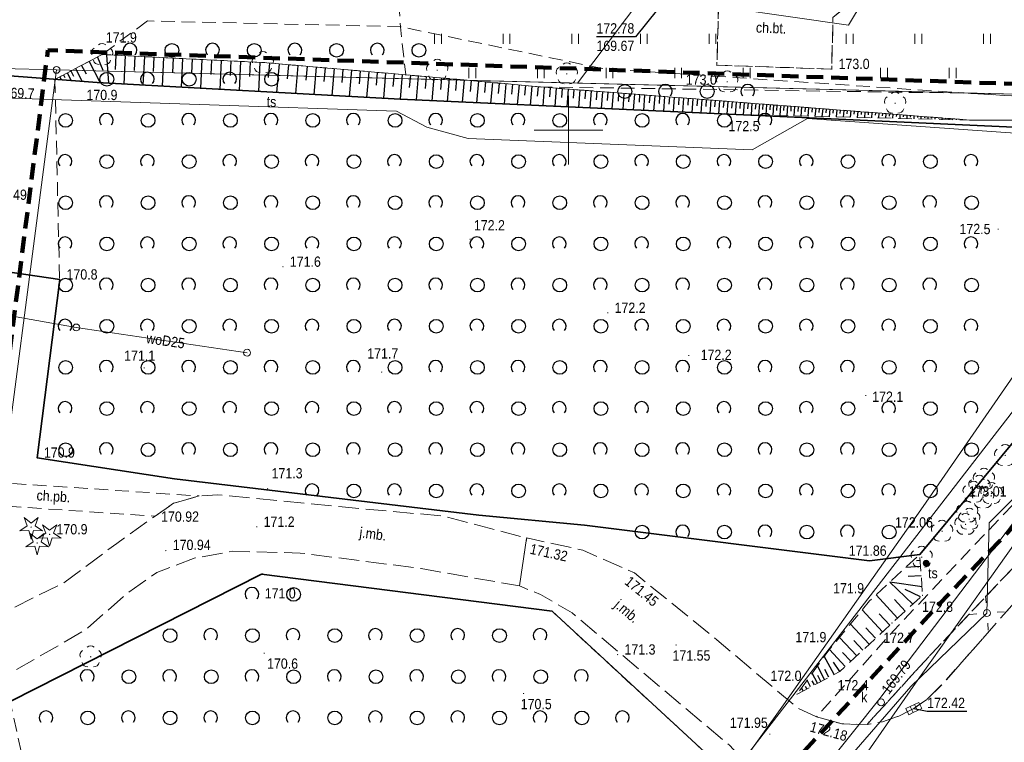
# Model space of a CAD drawing. Header units: metres. Extents: x 6499494 to 6499783, y 5999642 to 5999846.
# Tile 10 of 12: x 6499660 to 6499732, y 5999705 to 5999758. Entities that reach past the tile are written whole.
import ezdxf
from ezdxf.enums import TextEntityAlignment as Align

# ---------------------------------------------------------------- set-up
doc = ezdxf.new("R2010")
doc.units = ezdxf.units.M
for name, pattern in [('1.0_0.5', [1.5, 1, -0.5]), ('1.5_0.5', [2, 1.5, -0.5]), ('219-500', [0]), ('4', [1.8, 1.2, -0.6]), ('egkk-500', [0]), ('egug-500', [0])]:
    doc.linetypes.add(name, pattern=pattern)
doc.layers.get('0').update_dxf_attribs({"color": 2, "lineweight": 5})
doc.styles.get("Standard").update_dxf_attribs({"font": 'Working1250', "width": 0.75})
doc.linetypes.add('902-500', pattern='A,3.75,0,[1,ksztalty.shx,S=0.5,R=0,X=0,Y=0],3.75', length=7.5)

# ---------------------------------------------------------------- blocks, each defined once
blk = doc.blocks.new('202')
at = {"color": 0, "linetype": 'Continuous', "lineweight": 0}
blk.add_circle((0, 0), 0.25, dxfattribs=at)
blk = doc.blocks.new('US15')
at = {"color": 0, "linetype": 'Continuous', "lineweight": 13}
blk.add_circle((0, 0), 0.25, dxfattribs=at)
blk = doc.blocks.new('PW01')
at = {"linetype": 'Continuous', "lineweight": 13}
h = blk.add_hatch(color=0, dxfattribs=at)
edge = h.paths.add_edge_path()
edge.add_arc((0, 0), 0.045, 0, 360)
blk = doc.blocks.new('SM01')
at = {"color": 0, "linetype": 'Continuous', "lineweight": 13}
for p, q in [((-0.53, 0.531), (-0.883, 0.884)), ((0.531, 0.531), (0.884, 0.884)), ((-0.53, -0.53), (-0.883, -0.883)), ((0.531, -0.53), (0.884, -0.883))]:
    blk.add_line(p, q, dxfattribs=at)
blk.add_circle((0, 0), 0.25, dxfattribs=at)
blk = doc.blocks.new('US05')
at = {"color": 0, "linetype": 'Continuous', "lineweight": 13}
for p, q in [((-0.525, -0.25), (-0.525, 0.25)), ((-0.525, 0.25), (-0.175, 0.25)), ((-0.175, -0.25), (-0.175, 0.25)), ((-0.175, 0.25), (0.175, 0.25)), ((0.175, -0.25), (0.175, 0.25)), ((0.175, 0.25), (0.525, 0.25)), ((0.525, -0.25), (0.525, 0.25)), ((-0.525, -0.25), (-0.175, -0.25)), ((-0.175, -0.25), (0.175, -0.25)), ((0.175, -0.25), (0.525, -0.25))]:
    blk.add_line(p, q, dxfattribs=at)
blk = doc.blocks.new('US09')
at = {"linetype": 'Continuous', "lineweight": 0}
h = blk.add_hatch(color=0, dxfattribs=at)
edge = h.paths.add_edge_path()
edge.add_arc((0, 0), 0.25, 0, 360)
blk = doc.blocks.new('OP011')
at = {"linetype": 'Continuous', "lineweight": 13}
h = blk.add_hatch(color=0, dxfattribs=at)
edge = h.paths.add_edge_path()
edge.add_arc((0, 0), 0.05, 0, 360)
at = {"color": 0, "linetype": 'Continuous', "lineweight": 13}
for p, q in [((-0.828, -0.268), (-0.283, 0.093)), ((-0.283, 0.093), (-0.512, 0.706)), ((-0.512, 0.706), (0, 0.299)), ((0, 0.299), (0.512, 0.706)), ((0.512, 0.706), (0.283, 0.093)), ((0.283, 0.093), (0.828, -0.268)), ((-0.175, -0.24), (-0.828, -0.268)), ((0, -0.87), (-0.175, -0.24)), ((0.175, -0.24), (0, -0.87)), ((0.828, -0.268), (0.175, -0.24))]:
    blk.add_line(p, q, dxfattribs=at)
blk = doc.blocks.new('OTZK1')
at = {"color": 0, "linetype": 'Continuous'}
blk.add_circle((0, 0), 0.5, dxfattribs=at)
blk = doc.blocks.new('OTZK2')
at = {"color": 0, "linetype": 'Continuous'}
blk.add_arc((0, 0), 0.5, 318.85, 221.162, dxfattribs=at)
blk = doc.blocks.new('OP021')
at = {"linetype": 'Continuous', "lineweight": 13}
h = blk.add_hatch(color=0, dxfattribs=at)
edge = h.paths.add_edge_path()
edge.add_arc((0, 0), 0.05, 0, 360)
at = {"color": 0, "linetype": 'Continuous', "lineweight": 13}
for centre, start, end in [((0, 0.4), 49.272, 130.728), ((-0.38, 0.124), 121.308, 202.548), ((0.38, 0.124), 337.452, 58.692), ((-0.235, -0.324), 193.221, 274.871), ((0.235, -0.324), 265.129, 346.779)]:
    blk.add_arc(centre, 0.4, start, end, dxfattribs=at)
blk = doc.blocks.new('TU04')
at = {"color": 0, "linetype": 'Continuous', "lineweight": 13}
for p, q in [((0, 0), (0, 0.75)), ((0.5, 0), (0.5, 0.75))]:
    blk.add_line(p, q, dxfattribs=at)

msp = doc.modelspace()

# ---------------------------------------------------------------- linework, layer by layer
at = {"layer": '000 Inne (niezydentyfikowane)', "color": 7, "linetype": 'CONTINUOUS', "lineweight": 25, "flags": 128}
for points in [[(6499665.68, 5999755.33), (6499666.08, 5999754.37)], [(6499666.33, 5999755.49), (6499666.48, 5999753.42)], [(6499667.02, 5999755.46), (6499666.97, 5999754.43)], [(6499667.71, 5999755.43), (6499667.61, 5999753.35)], [(6499668.41, 5999755.39), (6499668.35, 5999754.35)], [(6499669.1, 5999755.36), (6499669, 5999753.28)], [(6499669.79, 5999755.32), (6499669.74, 5999754.28)], [(6499670.49, 5999755.29), (6499670.39, 5999753.2)], [(6499664.53, 5999754.72), (6499664.85, 5999754.11)], [(6499665.07, 5999755.01), (6499665.89, 5999753.45)], [(6499671.19, 5999755.25), (6499671.14, 5999754.21)], [(6499671.89, 5999755.22), (6499671.78, 5999753.12)], [(6499672.59, 5999755.19), (6499672.53, 5999754.14)], [(6499673.29, 5999755.15), (6499673.18, 5999753.05)], [(6499673.99, 5999755.12), (6499673.94, 5999754.06)], [(6499674.69, 5999755.08), (6499674.59, 5999752.97)], [(6499675.4, 5999755.05), (6499675.35, 5999753.99)], [(6499676.1, 5999755.01), (6499676, 5999752.89)], [(6499676.81, 5999754.98), (6499676.76, 5999753.92)], [(6499677.52, 5999754.94), (6499677.41, 5999752.82)], [(6499678.22, 5999754.89), (6499678.13, 5999753.84)], [(6499678.91, 5999754.83), (6499678.73, 5999752.74)], [(6499679.6, 5999754.77), (6499679.51, 5999753.74)], [(6499680.27, 5999754.71), (6499680.1, 5999752.67)], [(6499680.95, 5999754.65), (6499680.86, 5999753.64)], [(6499681.61, 5999754.6), (6499681.44, 5999752.6)], [(6499662.93, 5999753.88), (6499663.05, 5999753.66)], [(6499663.2, 5999754.03), (6499663.3, 5999753.83)], [(6499663.47, 5999754.17), (6499663.76, 5999753.61)], [(6499663.74, 5999754.31), (6499663.93, 5999753.94)], [(6499664.08, 5999754.49), (6499664.58, 5999753.54)], [(6499682.27, 5999754.54), (6499682.18, 5999753.55)], [(6499682.92, 5999754.48), (6499682.75, 5999752.52)], [(6499683.56, 5999754.43), (6499683.48, 5999753.46)], [(6499684.2, 5999754.37), (6499684.03, 5999752.45)], [(6499684.83, 5999754.32), (6499684.75, 5999753.37)], [(6499685.45, 5999754.26), (6499685.29, 5999752.38)], [(6499686.07, 5999754.21), (6499685.99, 5999753.28)], [(6499686.68, 5999754.16), (6499686.52, 5999752.32)], [(6499687.29, 5999754.1), (6499687.21, 5999753.19)], [(6499687.89, 5999754.05), (6499687.73, 5999752.25)], [(6499688.48, 5999754), (6499688.4, 5999753.11)], [(6499689.06, 5999753.95), (6499688.91, 5999752.2)], [(6499689.63, 5999753.9), (6499689.56, 5999753.04)], [(6499690.2, 5999753.85), (6499690.05, 5999752.14)], [(6499662.66, 5999753.74), (6499662.67, 5999753.72)], [(6499690.76, 5999753.8), (6499690.68, 5999752.96)], [(6499691.31, 5999753.76), (6499691.16, 5999752.09)], [(6499691.85, 5999753.71), (6499691.78, 5999752.89)], [(6499692.39, 5999753.66), (6499692.25, 5999752.04)], [(6499692.92, 5999753.62), (6499692.84, 5999752.82)], [(6499693.44, 5999753.57), (6499693.29, 5999752)], [(6499693.95, 5999753.52), (6499693.88, 5999752.75)], [(6499694.46, 5999753.47), (6499694.32, 5999751.95)], [(6499694.95, 5999753.43), (6499694.88, 5999752.68)], [(6499695.44, 5999753.38), (6499695.31, 5999751.91)], [(6499695.93, 5999753.34), (6499695.86, 5999752.61)], [(6499696.4, 5999753.29), (6499696.27, 5999751.86)], [(6499696.87, 5999753.25), (6499696.8, 5999752.55)], [(6499697.33, 5999753.21), (6499697.2, 5999751.82)], [(6499697.78, 5999753.17), (6499697.72, 5999752.48)], [(6499698.23, 5999753.13), (6499698.13, 5999751.78)], [(6499698.67, 5999753.09), (6499698.62, 5999752.43)], [(6499699.11, 5999753.06), (6499699.01, 5999751.74)], [(6499699.55, 5999753.03), (6499699.5, 5999752.37)], [(6499699.98, 5999752.99), (6499699.88, 5999751.7)], [(6499700.4, 5999752.96), (6499700.35, 5999752.32)], [(6499700.83, 5999752.93), (6499700.73, 5999751.66)], [(6499701.24, 5999752.9), (6499701.19, 5999752.27)], [(6499701.66, 5999752.86), (6499701.56, 5999751.62)], [(6499702.06, 5999752.83), (6499702.02, 5999752.22)], [(6499702.47, 5999752.8), (6499702.37, 5999751.58)], [(6499702.87, 5999752.77), (6499702.82, 5999752.17)], [(6499703.26, 5999752.74), (6499703.17, 5999751.55)], [(6499703.65, 5999752.71), (6499703.61, 5999752.12)], [(6499704.04, 5999752.68), (6499703.95, 5999751.51)], [(6499704.43, 5999752.65), (6499704.38, 5999752.07)], [(6499704.81, 5999752.62), (6499704.72, 5999751.48)], [(6499705.18, 5999752.59), (6499705.14, 5999752.03)], [(6499705.55, 5999752.56), (6499705.47, 5999751.44)], [(6499705.92, 5999752.53), (6499705.88, 5999751.98)], [(6499706.28, 5999752.51), (6499706.2, 5999751.41)], [(6499706.64, 5999752.48), (6499706.6, 5999751.94)], [(6499707, 5999752.45), (6499706.92, 5999751.38)], [(6499707.35, 5999752.42), (6499707.31, 5999751.89)], [(6499707.7, 5999752.4), (6499707.62, 5999751.35)], [(6499708.05, 5999752.37), (6499708.01, 5999751.85)], [(6499708.39, 5999752.34), (6499708.31, 5999751.31)], [(6499708.73, 5999752.32), (6499708.69, 5999751.81)], [(6499709.06, 5999752.29), (6499708.98, 5999751.28)], [(6499709.39, 5999752.27), (6499709.35, 5999751.77)], [(6499709.72, 5999752.24), (6499709.64, 5999751.25)], [(6499710.04, 5999752.21), (6499710.01, 5999751.73)], [(6499710.37, 5999752.19), (6499710.29, 5999751.22)], [(6499710.68, 5999752.17), (6499710.65, 5999751.69)], [(6499711, 5999752.14), (6499710.92, 5999751.2)], [(6499711.31, 5999752.12), (6499711.27, 5999751.65)], [(6499711.62, 5999752.09), (6499711.54, 5999751.17)], [(6499711.92, 5999752.07), (6499711.88, 5999751.61)], [(6499712.22, 5999752.05), (6499712.15, 5999751.14)], [(6499712.51, 5999752.02), (6499712.48, 5999751.58)], [(6499712.8, 5999752), (6499712.73, 5999751.13)], [(6499713.09, 5999751.98), (6499713.05, 5999751.55)], [(6499713.36, 5999751.96), (6499713.3, 5999751.12)], [(6499713.64, 5999751.94), (6499713.61, 5999751.52)], [(6499713.91, 5999751.92), (6499713.84, 5999751.1)], [(6499714.17, 5999751.9), (6499714.14, 5999751.5)], [(6499714.43, 5999751.88), (6499714.37, 5999751.09)], [(6499714.69, 5999751.86), (6499714.66, 5999751.47)], [(6499714.94, 5999751.84), (6499714.88, 5999751.08)], [(6499715.19, 5999751.82), (6499715.16, 5999751.44)], [(6499715.45, 5999751.8), (6499715.39, 5999751.07)], [(6499715.7, 5999751.78), (6499715.67, 5999751.42)], [(6499715.96, 5999751.76), (6499715.9, 5999751.05)], [(6499716.21, 5999751.74), (6499716.19, 5999751.39)], [(6499716.47, 5999751.72), (6499716.42, 5999751.04)], [(6499716.73, 5999751.7), (6499716.7, 5999751.37)], [(6499716.98, 5999751.68), (6499716.93, 5999751.03)], [(6499717.24, 5999751.66), (6499717.21, 5999751.34)], [(6499717.49, 5999751.64), (6499717.45, 5999751.02)], [(6499717.75, 5999751.62), (6499717.73, 5999751.31)], [(6499718.01, 5999751.6), (6499717.96, 5999751)], [(6499718.26, 5999751.58), (6499718.24, 5999751.29)], [(6499718.52, 5999751.56), (6499718.47, 5999750.99)], [(6499718.77, 5999751.54), (6499718.75, 5999751.26)], [(6499719.03, 5999751.52), (6499718.99, 5999750.98)], [(6499719.28, 5999751.5), (6499719.26, 5999751.24)], [(6499719.54, 5999751.48), (6499719.5, 5999750.97)], [(6499719.8, 5999751.46), (6499719.78, 5999751.21)], [(6499720.05, 5999751.44), (6499720.01, 5999750.95)], [(6499720.31, 5999751.42), (6499720.29, 5999751.18)], [(6499720.56, 5999751.4), (6499720.53, 5999750.94)], [(6499720.82, 5999751.38), (6499720.8, 5999751.16)], [(6499721.08, 5999751.36), (6499721.04, 5999750.93)], [(6499721.33, 5999751.34), (6499721.32, 5999751.13)], [(6499721.59, 5999751.32), (6499721.56, 5999750.92)], [(6499721.84, 5999751.3), (6499721.83, 5999751.11)], [(6499722.1, 5999751.28), (6499722.07, 5999750.9)], [(6499722.36, 5999751.26), (6499722.34, 5999751.08)], [(6499722.61, 5999751.24), (6499722.58, 5999750.89)], [(6499722.87, 5999751.22), (6499722.85, 5999751.05)], [(6499723.12, 5999751.2), (6499723.1, 5999750.88)], [(6499723.38, 5999751.18), (6499723.37, 5999751.03)], [(6499723.63, 5999751.16), (6499723.61, 5999750.87)], [(6499723.89, 5999751.14), (6499723.88, 5999751)], [(6499724.15, 5999751.12), (6499724.13, 5999750.85)], [(6499724.4, 5999751.1), (6499724.39, 5999750.98)], [(6499724.66, 5999751.09), (6499724.64, 5999750.84)], [(6499724.91, 5999751.07), (6499724.9, 5999750.95)], [(6499725.17, 5999751.05), (6499725.15, 5999750.83)], [(6499725.43, 5999751.03), (6499725.42, 5999750.92)], [(6499725.68, 5999751.01), (6499725.67, 5999750.82)], [(6499725.94, 5999750.99), (6499725.93, 5999750.9)], [(6499726.19, 5999750.97), (6499726.18, 5999750.8)], [(6499726.45, 5999750.95), (6499726.44, 5999750.87)], [(6499726.7, 5999750.93), (6499726.69, 5999750.79)], [(6499726.96, 5999750.91), (6499726.96, 5999750.85)], [(6499727.22, 5999750.89), (6499727.21, 5999750.78)], [(6499727.47, 5999750.87), (6499727.47, 5999750.82)], [(6499727.73, 5999750.85), (6499727.72, 5999750.77)], [(6499727.98, 5999750.83), (6499727.98, 5999750.79)], [(6499728.24, 5999750.81), (6499728.24, 5999750.75)], [(6499728.5, 5999750.79), (6499728.49, 5999750.77)], [(6499728.75, 5999750.77), (6499728.75, 5999750.74)], [(6499725.65, 5999718.2), (6499724.57, 5999718.13)], [(6499725.62, 5999718.64), (6499725.35, 5999718.62)], [(6499725.7, 5999717.52), (6499724.74, 5999717.46)], [(6499725.09, 5999715.46), (6499723.42, 5999717.06)], [(6499725.76, 5999716.73), (6499723.42, 5999717.06)], [(6499723.96, 5999714.44), (6499722.42, 5999716.14)], [(6499725.66, 5999715.98), (6499724.54, 5999716.52)], [(6499724.53, 5999714.95), (6499723.75, 5999715.8)], [(6499722.89, 5999713.44), (6499721.4, 5999715.04)], [(6499723.41, 5999713.93), (6499722.64, 5999714.76)], [(6499721.9, 5999712.53), (6499720.54, 5999713.99)], [(6499722.38, 5999712.97), (6499721.67, 5999713.74)], [(6499721, 5999711.68), (6499719.74, 5999713.03)], [(6499721.44, 5999712.1), (6499720.79, 5999712.8)], [(6499719.35, 5999710.32), (6499718.64, 5999711.66)], [(6499720.17, 5999710.91), (6499719.01, 5999712.15)], [(6499720.57, 5999711.29), (6499719.97, 5999711.93)], [(6499718.66, 5999709.96), (6499718.14, 5999710.96)], [(6499719.77, 5999710.55), (6499719.3, 5999711.22)], [(6499718.15, 5999709.69), (6499717.76, 5999710.43)], [(6499718.39, 5999709.82), (6499718.16, 5999710.25)], [(6499718.98, 5999710.13), (6499718.68, 5999710.7)], [(6499717.37, 5999709.28), (6499717.27, 5999709.46)], [(6499717.64, 5999709.42), (6499717.38, 5999709.92)], [(6499717.92, 5999709.57), (6499717.75, 5999709.88)], [(6499717.09, 5999709.13), (6499716.98, 5999709.35)]]:
    msp.add_lwpolyline(points, dxfattribs=at)
at = {"layer": '217-kontur klasyfikacyjny', "color": 92, "linetype": 'egkk-500', "lineweight": 18, "flags": 128}
for points in [[(6499700.66, 5999753.43), (6499730.62, 5999793.21)], [(6499658.69, 5999754.49), (6499662.7, 5999754.39)], [(6499662.7, 5999754.39), (6499700.66, 5999753.43)]]:
    msp.add_lwpolyline(points, dxfattribs=at)
at = {"layer": '218-kontur użytku gruntowego', "color": 3, "linetype": 'egug-500', "lineweight": 18, "flags": 128}
for points in [[(6499730.62, 5999793.21), (6499700.66, 5999753.43)], [(6499700.66, 5999753.43), (6499730.62, 5999793.21)], [(6499657.56, 5999715.08), (6499662.7, 5999754.39)], [(6499662.7, 5999754.39), (6499657.56, 5999715.08)], [(6499658.69, 5999754.49), (6499662.7, 5999754.39)], [(6499662.7, 5999754.39), (6499658.69, 5999754.49)], [(6499662.7, 5999754.39), (6499700.66, 5999753.43)], [(6499700.66, 5999753.43), (6499662.7, 5999754.39)], [(6499700.66, 5999753.43), (6499749.9, 5999752.18)], [(6499749.9, 5999752.18), (6499700.66, 5999753.43)], [(6499749.9, 5999752.18), (6499701.51, 5999689.58)], [(6499701.51, 5999689.58), (6499749.9, 5999752.18)]]:
    msp.add_lwpolyline(points, dxfattribs=at)
at = {"layer": '219-działka ewidencyjna', "color": 7, "linetype": '219-500', "lineweight": 18, "flags": 128}
for points in [[(6499657.56, 5999715.08), (6499662.7, 5999754.39)], [(6499658.69, 5999754.49), (6499662.7, 5999754.39)], [(6499749.9, 5999752.18), (6499662.7, 5999754.39)], [(6499749.9, 5999752.18), (6499701.51, 5999689.58)]]:
    msp.add_lwpolyline(points, dxfattribs=at)
at = {"layer": 'chodnik', "color": 7, "linetype": '1.0_0.5', "lineweight": 18, "flags": 128}
for points in [[(6499711.08, 5999763.94), (6499710.81, 5999754.73), (6499719.18, 5999754.45), (6499719.27, 5999758.22), (6499721.47, 5999760.05), (6499730.78, 5999759.78), (6499742.08, 5999759.44), (6499750.66, 5999759.32), (6499753.58, 5999757.01), (6499756.82, 5999761.18), (6499757.98, 5999762.64), (6499751.97, 5999769.77), (6499743.99, 5999779.64), (6499736.94, 5999779.75), (6499736.93, 5999778.66), (6499743.02, 5999778.47), (6499743.37, 5999778.33), (6499746.01, 5999775.13), (6499742.94, 5999775.38), (6499742.86, 5999773.43), (6499746.96, 5999773.21), (6499748.93, 5999770.3), (6499742.77, 5999770.46), (6499742.7, 5999768.01), (6499748.25, 5999767.72), (6499748.07, 5999764.74), (6499746.16, 5999762.99), (6499729.28, 5999763.34), (6499725.71, 5999766.13), (6499725.88, 5999769.49), (6499725.92, 5999770.64), (6499722.37, 5999770.14), (6499718.01, 5999770.27), (6499717.81, 5999763.71), (6499711.61, 5999763.93)], [(6499718.07, 5999707.24), (6499719.93, 5999706.73), (6499721.75, 5999706.69), (6499726.27, 5999711.65), (6499735.55, 5999721.43), (6499744.63, 5999732.24), (6499745.47, 5999731.52), (6499749.21, 5999736.22), (6499746.14, 5999738.89), (6499733.14, 5999723.52), (6499723.7, 5999713.54)], [(6499657.83, 5999724.36), (6499654.96, 5999724.61), (6499654.75, 5999722.88), (6499669.88, 5999721.87), (6499671.23, 5999722.81), (6499673.09, 5999723.34)]]:
    msp.add_lwpolyline(points, close=True, dxfattribs=at)
at = {"layer": 'jezdnia', "color": 7, "linetype": '1.5_0.5', "lineweight": 18, "flags": 128}
msp.add_lwpolyline([(6499782.51, 5999778.521), (6499779.72, 5999775.05), (6499768.02, 5999760.23), (6499766.38, 5999758.93), (6499764.43, 5999758.17), (6499761.97, 5999758.18), (6499759.47, 5999759.14), (6499756.86, 5999760.8), (6499754.08, 5999757.24), (6499755.85, 5999755.52), (6499757.49, 5999753.09), (6499758.08, 5999750.83), (6499757.83, 5999748.48), (6499757.1, 5999746.57), (6499756.28, 5999745.26), (6499749.21, 5999736.22), (6499745.47, 5999731.52), (6499739.43, 5999723.92), (6499733.05, 5999716.21), (6499727.37, 5999709.76), (6499726.14, 5999708.53), (6499725.16, 5999707.85), (6499724.06, 5999707.3), (6499722.87, 5999706.89), (6499721.75, 5999706.69), (6499719.93, 5999706.73), (6499718.07, 5999707.24), (6499716.75, 5999707.86), (6499715.02, 5999709.29), (6499710.8, 5999712.86), (6499704.81, 5999717.73), (6499701.05, 5999719.39), (6499696.96, 5999720.28), (6499696.42, 5999716.78), (6499697.96, 5999716.16), (6499700.28, 5999714.82), (6499711.72, 5999705.17), (6499712.93, 5999703.89), (6499713.93, 5999702.56), (6499714.54, 5999701.06), (6499714.78, 5999698.78), (6499714.66, 5999697.31), (6499714.21, 5999695.73), (6499713.54, 5999694.72), (6499710.08, 5999690.4), (6499723.56, 5999689.56), (6499725.22, 5999689.88), (6499727.07, 5999689.82), (6499728.45, 5999689.43), (6499730.35, 5999688.39), (6499735.28, 5999696.91), (6499734.14, 5999696.88), (6499733.2, 5999697.21), (6499732.25, 5999697.81), (6499731.58, 5999698.7), (6499731.17, 5999699.85), (6499731.21, 5999701.23), (6499731.83, 5999702.51), (6499739.77, 5999712.98), (6499751.01, 5999727.08), (6499754.8, 5999731.96), (6499764.71, 5999744.52), (6499765.83, 5999745.38), (6499766.87, 5999745.92), (6499768.09, 5999746.22), (6499769.76, 5999746.09), (6499771.51, 5999745.45), (6499773.17, 5999744.55), (6499776.37, 5999742.52), (6499779.78, 5999746.95), (6499775.24, 5999750.34), (6499774.34, 5999751.35), (6499773.92, 5999752.23), (6499773.61, 5999753.36), (6499773.51, 5999754.25), (6499773.59, 5999755.37), (6499773.99, 5999756.4), (6499782.51, 5999767.107)], dxfattribs=at)
msp.add_lwpolyline([(6499696.42, 5999716.78), (6499696.96, 5999720.28), (6499690.86, 5999721.88), (6499683.52, 5999722.54), (6499674.45, 5999723.43), (6499673.09, 5999723.34), (6499671.23, 5999722.81), (6499669.88, 5999721.87), (6499667.09, 5999719.88), (6499663.22, 5999717.01), (6499657.82, 5999714.33), (6499655.36, 5999713.73), (6499656.8, 5999709.32), (6499659.01, 5999710.24), (6499664.79, 5999713.57), (6499667.85, 5999716.24), (6499670, 5999717.76), (6499672.8, 5999718.82), (6499675.54, 5999719.31), (6499680.46, 5999719.18), (6499689.27, 5999718.05)], close=True, dxfattribs=at)
at = {"layer": 'Obszar opracowania', "color": 94, "linetype": '4', "lineweight": 200, "flags": 128}
msp.add_lwpolyline([(6499682.05, 5999658.54), (6499635.72, 5999673.21), (6499618.25, 5999675.88), (6499616.17, 5999708.92), (6499607.19, 5999708.96), (6499607.31, 5999705.61), (6499591.88, 5999705.26), (6499591.9, 5999708.16), (6499574.06, 5999708.3), (6499573.41, 5999773.36), (6499642.19, 5999767.14), (6499638.23, 5999756.41), (6499640.75, 5999756.31), (6499635.14, 5999718.71), (6499654.3, 5999715.43), (6499657, 5999715.8), (6499662.07, 5999755.82), (6499753.44, 5999752.64), (6499756.4, 5999746.65), (6499746.27, 5999735.6), (6499726.98, 5999715.43), (6499713.54, 5999700.78)], close=True, dxfattribs=at)
at = {"layer": 'ogrodzenie trwałe', "color": 7, "linetype": '902-500', "lineweight": 35, "flags": 128}
for points in [[(6499687.74, 5999752.25), (6499665.67, 5999753.46), (6499658.33, 5999754.03)], [(6499742.02, 5999749.78), (6499687.74, 5999752.25)], [(6499701.16, 5999721.22), (6499721.94, 5999718.62), (6499725.59, 5999719.07), (6499745.51, 5999743.02), (6499750.71, 5999749.52), (6499747.85, 5999749.7)], [(6499657.31, 5999739.94), (6499662.93, 5999739.11), (6499661.28, 5999726.13)], [(6499657.31, 5999739.94), (6499662.93, 5999739.11)], [(6499701.16, 5999721.22), (6499693.47, 5999721.94), (6499671.3, 5999724.6), (6499661.28, 5999726.13)], [(6499659.32, 5999708.36), (6499677.63, 5999717.65)], [(6499677.63, 5999717.65), (6499698.8, 5999714.94), (6499712.78, 5999702.04)]]:
    msp.add_lwpolyline(points, dxfattribs=at)
at = {"layer": 'przewód elektroenergetyczny podziemny', "color": 1, "linetype": 'CONTINUOUS', "lineweight": 18, "flags": 128}
for points in [[(6499747.32, 5999738.14), (6499730.64, 5999721.39), (6499730.49, 5999714.81)], [(6499711.26, 5999692.9), (6499714.74, 5999697.69), (6499724.94, 5999709.45), (6499730.49, 5999714.81)]]:
    msp.add_lwpolyline(points, dxfattribs=at)
at = {"layer": 'przewód kanalizacyjny', "color": 34, "linetype": 'CONTINUOUS', "lineweight": 18, "flags": 128}
for points in [[(6499747.15, 5999740.81), (6499746.84, 5999740.4), (6499722.83, 5999708.77), (6499722.68, 5999708.57)], [(6499678.51, 5999653.23), (6499678.84, 5999653.64), (6499680.93, 5999656.26), (6499722.68, 5999708.57)]]:
    msp.add_lwpolyline(points, dxfattribs=at)
at = {"layer": 'przewód telekomunikacyjny podziemny', "color": 30, "linetype": 'CONTINUOUS', "lineweight": 18, "flags": 128}
for points in [[(6499782.51, 5999791.89), (6499782.28, 5999791.59), (6499771.86, 5999778.4), (6499757.29, 5999760.07), (6499747.6, 5999748.83), (6499735.41, 5999736.42), (6499725.84, 5999722.58), (6499715.66, 5999708.11), (6499709.05, 5999698.9), (6499697.17, 5999684.46), (6499685.45, 5999670.42), (6499682.09, 5999665.47), (6499681.68, 5999664.86)], [(6499651.02, 5999724.82), (6499655.92, 5999725.06), (6499657.52, 5999736.76), (6499656.39, 5999739.12), (6499657.14, 5999745.91), (6499658.76, 5999752.36), (6499687.48, 5999751.39), (6499689.67, 5999750.21), (6499692.68, 5999749.38), (6499713.39, 5999748.56), (6499717.42, 5999750.86), (6499748.36, 5999748.65), (6499752.32, 5999754.26), (6499753.02, 5999753.75), (6499754.52, 5999751.6)], [(6499677.678, 5999645.37), (6499683.75, 5999653.53), (6499696.86, 5999670.04), (6499702.72, 5999677.26), (6499717.6, 5999698.67), (6499725.29, 5999709.71), (6499737.43, 5999726.79), (6499747.41, 5999740.81), (6499754.55, 5999751.29)]]:
    msp.add_lwpolyline(points, dxfattribs=at)
at = {"layer": 'przewód wodociągowy', "color": 5, "linetype": 'CONTINUOUS', "lineweight": 18, "flags": 128}
for points in [[(6499677.38, 5999764.05), (6499707.56, 5999759.52), (6499720.39, 5999757.65), (6499728.96, 5999771.85), (6499729.57, 5999771.85)], [(6499651.15, 5999737.92), (6499664.14, 5999735.62)], [(6499664.14, 5999735.62), (6499676.58, 5999733.78)]]:
    msp.add_lwpolyline(points, dxfattribs=at)
at = {"layer": 'rzedna-Atr2', "color": 7, "flags": 128}
for points in [[(6499706.49, 5999758.79), (6499704.89, 5999756.81), (6499702.036, 5999756.81)], [(6499725.16, 5999707.85), (6499726.13, 5999707.65), (6499729.016, 5999707.65)]]:
    msp.add_lwpolyline(points, dxfattribs=at)
at = {"layer": 'skarpa nieumocniona', "color": 7, "linetype": '1.0_0.5', "lineweight": 18, "flags": 128}
for points in [[(6499662.58, 5999753.7), (6499665.67, 5999753.46), (6499687.74, 5999752.25), (6499711.92, 5999751.15), (6499729.25, 5999750.73), (6499697.95, 5999753.15), (6499692.87, 5999753.62), (6499688.15, 5999754.03), (6499677.74, 5999754.93), (6499666.02, 5999755.51)], [(6499662.58, 5999753.7), (6499665.67, 5999753.46), (6499687.74, 5999752.25), (6499711.92, 5999751.15), (6499729.25, 5999750.73), (6499697.95, 5999753.15), (6499692.87, 5999753.62), (6499688.15, 5999754.03), (6499677.74, 5999754.93), (6499666.02, 5999755.51)], [(6499716.65, 5999708.9), (6499719.78, 5999710.55), (6499723.57, 5999714.08), (6499725.8, 5999716.1), (6499725.59, 5999719.07), (6499721.94, 5999715.69), (6499718.9, 5999712.01)], [(6499716.65, 5999708.9), (6499719.78, 5999710.55), (6499723.57, 5999714.08), (6499725.8, 5999716.1), (6499725.59, 5999719.07), (6499721.94, 5999715.69), (6499718.9, 5999712.01)]]:
    msp.add_lwpolyline(points, close=True, dxfattribs=at)
at = {"layer": 'trawnik', "color": 7, "linetype": '1.0_0.5', "lineweight": 18, "flags": 128}
for points in [[(6499738.34, 5999804.63), (6499753.49, 5999803.11), (6499762.45, 5999802.25), (6499771.62, 5999801.36), (6499782.51, 5999800.05), (6499782.51, 5999793.62), (6499780.06, 5999790.4), (6499757.98, 5999762.64), (6499751.97, 5999769.77), (6499743.99, 5999779.64), (6499736.94, 5999779.75), (6499737, 5999781.33), (6499730.24, 5999781.6), (6499730.29, 5999781.18), (6499722.72, 5999781.41), (6499718.36, 5999781.54), (6499712.16, 5999781.74), (6499711.61, 5999763.93), (6499711.08, 5999763.94), (6499710.81, 5999754.73), (6499719.18, 5999754.45), (6499719.27, 5999758.22), (6499721.47, 5999760.05), (6499730.78, 5999759.78), (6499742.08, 5999759.44), (6499750.66, 5999759.32), (6499753.58, 5999757.01), (6499749.9, 5999752.18), (6499734.69, 5999752.36), (6499729.12, 5999752.69), (6499697.95, 5999753.15), (6499692.87, 5999753.62), (6499688.15, 5999754.03), (6499687.75, 5999757.54), (6499686.14, 5999783.95), (6499689.75, 5999804.64), (6499738.23, 5999804.64)], [(6499726.27, 5999711.65), (6499721.75, 5999706.69), (6499722.87, 5999706.89), (6499724.06, 5999707.3), (6499725.16, 5999707.85), (6499726.14, 5999708.53), (6499727.37, 5999709.76), (6499733.05, 5999716.21), (6499739.43, 5999723.92), (6499745.47, 5999731.52), (6499744.63, 5999732.24), (6499735.55, 5999721.43)]]:
    msp.add_lwpolyline(points, close=True, dxfattribs=at)
at = {"layer": 'Wstawianie ramki sekcyjnej z opisem', "color": 7, "linetype": 'CONTINUOUS', "lineweight": 13, "flags": 128}
for points in [[(6499700, 5999747.5), (6499700, 5999752.5)], [(6499700, 5999747.5), (6499700, 5999752.5)], [(6499700, 5999747.5), (6499700, 5999752.5)], [(6499700, 5999747.5), (6499700, 5999752.5)], [(6499700, 5999747.5), (6499700, 5999752.5)], [(6499700, 5999747.5), (6499700, 5999752.5)], [(6499700, 5999747.5), (6499700, 5999752.5)], [(6499700, 5999747.5), (6499700, 5999752.5)], [(6499700, 5999747.5), (6499700, 5999752.5)], [(6499700, 5999747.5), (6499700, 5999752.5)], [(6499697.5, 5999750), (6499702.5, 5999750)], [(6499697.5, 5999750), (6499702.5, 5999750)], [(6499697.5, 5999750), (6499702.5, 5999750)], [(6499697.5, 5999750), (6499702.5, 5999750)], [(6499697.5, 5999750), (6499702.5, 5999750)], [(6499697.5, 5999750), (6499702.5, 5999750)], [(6499697.5, 5999750), (6499702.5, 5999750)], [(6499697.5, 5999750), (6499702.5, 5999750)], [(6499697.5, 5999750), (6499702.5, 5999750)], [(6499697.5, 5999750), (6499702.5, 5999750)]]:
    msp.add_lwpolyline(points, dxfattribs=at)
at = {"layer": 'zadrzewienie  zakrzewienie', "color": 7, "linetype": '1.0_0.5', "lineweight": 18, "flags": 128}
for points in [[(6499669.33, 5999757.96), (6499666.02, 5999755.51), (6499677.74, 5999754.93), (6499688.15, 5999754.03), (6499692.87, 5999753.62), (6499697.95, 5999753.15), (6499729.25, 5999750.73), (6499734.28, 5999750.74), (6499734.69, 5999752.36), (6499729.12, 5999752.69), (6499702.53, 5999754.48), (6499687.75, 5999757.54)], [(6499725.59, 5999719.07), (6499721.94, 5999718.62), (6499701.16, 5999721.22), (6499693.47, 5999721.94), (6499671.3, 5999724.6), (6499661.28, 5999726.13), (6499662.93, 5999739.11), (6499662.58, 5999753.7), (6499666.02, 5999755.51), (6499677.74, 5999754.93), (6499688.15, 5999754.03), (6499697.95, 5999753.15), (6499729.25, 5999750.73), (6499734.28, 5999750.74), (6499734.69, 5999752.36), (6499749.9, 5999752.18), (6499747.85, 5999749.7), (6499750.71, 5999749.52), (6499745.51, 5999743.02)], [(6499650.04, 5999666.49), (6499647.89, 5999668.13), (6499649.56, 5999679.23), (6499649.78, 5999680.3), (6499653.67, 5999701.08), (6499657.54, 5999695.25), (6499662.39, 5999694.53), (6499659.32, 5999708.36), (6499677.63, 5999717.65), (6499698.8, 5999714.94), (6499712.78, 5999702.04), (6499711.97, 5999701.03), (6499700.3, 5999686.69), (6499695.36, 5999680.34), (6499686.97, 5999669.42), (6499680.71, 5999662.29), (6499673.47, 5999660.08)]]:
    msp.add_lwpolyline(points, close=True, dxfattribs=at)

# ---------------------------------------------------------------- block references
at = {"layer": '202-punkt graniczny', "color": 7, "linetype": 'CONTINUOUS', "lineweight": 18}
msp.add_blockref('202', (6499662.7, 5999754.39), dxfattribs=at)
at = {"layer": 'drzewo iglaste', "color": 94, "linetype": 'CONTINUOUS', "lineweight": 18}
for p in [(6499660.85, 5999721.07), (6499662.2, 5999720.54), (6499661.29, 5999719.91)]:
    msp.add_blockref('OP011', p, dxfattribs=at)
at = {"layer": 'drzewo liściaste', "color": 94, "linetype": 'CONTINUOUS', "lineweight": 18}
for p in [(6499666.02, 5999755.51), (6499677.74, 5999754.93), (6499690.44, 5999754.37), (6499699.88, 5999754.1), (6499711.57, 5999753.52), (6499723.8, 5999751.96), (6499731.82, 5999726.29), (6499730.27, 5999724.56), (6499729.52, 5999723.62), (6499729.94, 5999724.06), (6499730.2, 5999723.21), (6499730.82, 5999723.52), (6499729.05, 5999722.17), (6499729.2, 5999721.65), (6499727.22, 5999720.77), (6499728.93, 5999721.27), (6499725.73, 5999718.88), (6499665.19, 5999711.62)]:
    msp.add_blockref('OP021', p, dxfattribs=at)
at = {"layer": 'komora podziemna', "color": 5, "linetype": 'CONTINUOUS', "lineweight": 18}
for p in [(6499664.14, 5999735.62), (6499676.58, 5999733.78)]:
    msp.add_blockref('US15', p, dxfattribs=at)
at = {"layer": 'kratka ściekowa', "color": 34, "linetype": 'CONTINUOUS', "lineweight": 18, "rotation": 25.241}
msp.add_blockref('US05', (6499725.16, 5999707.85), dxfattribs=at)
at = {"layer": 'latarnia', "color": 7, "linetype": 'CONTINUOUS', "lineweight": 18, "rotation": 319.517}
msp.add_blockref('SM01', (6499730.49, 5999714.81), dxfattribs=at)
at = {"layer": 'pikieta naturalna', "color": 7, "linetype": 'CONTINUOUS', "lineweight": 13}
for p in [(6499666.02, 5999755.51), (6499710.81, 5999754.73), (6499719.18, 5999754.45), (6499665.67, 5999753.46), (6499711.92, 5999751.15), (6499731.31, 5999742.78), (6499692.83, 5999742.06), (6499679.2, 5999740.04), (6499662.93, 5999739.11), (6499702.86, 5999736.68), (6499708.76, 5999733.58), (6499669.08, 5999732.67), (6499686.39, 5999732.37), (6499721.66, 5999730.66), (6499661.28, 5999726.13), (6499678.08, 5999723.87), (6499677.29, 5999721.09), (6499662.2, 5999720.54), (6499677.7, 5999717.67), (6499725.8, 5999716.1), (6499721.94, 5999715.69), (6499723.57, 5999714.08), (6499677.83, 5999711.88), (6499703.58, 5999711.78), (6499718.9, 5999712.01), (6499719.78, 5999710.55), (6499696.73, 5999708.95), (6499716.65, 5999708.9)]:
    msp.add_blockref('PW01', p, dxfattribs=at)
at = {"layer": 'pikieta sztuczna', "color": 7, "linetype": 'CONTINUOUS', "lineweight": 13}
for p in [(6499669.88, 5999721.87), (6499696.96, 5999720.28), (6499670.67, 5999719.36), (6499725.59, 5999719.07), (6499721.94, 5999718.62), (6499704.81, 5999717.73), (6499707.84, 5999712.48), (6499719.93, 5999706.73), (6499714.67, 5999705.98)]:
    msp.add_blockref('PW01', p, dxfattribs=at)
at = {"layer": 'rzedna', "color": 34, "linetype": 'CONTINUOUS', "lineweight": 18, "rotation": 52.801}
msp.add_blockref('PW01', (6499722.83, 5999708.77), dxfattribs=at)
at = {"layer": 'rzedna', "color": 34, "linetype": 'CONTINUOUS', "lineweight": 18}
msp.add_blockref('PW01', (6499725.16, 5999707.85), dxfattribs=at)
at = {"layer": 'studnia kanalizacyjna', "color": 34, "linetype": 'CONTINUOUS', "lineweight": 18}
msp.add_blockref('US15', (6499722.78, 5999708.3), dxfattribs=at)
at = {"layer": 'słupek telekomunikacyjny', "color": 30, "linetype": 'CONTINUOUS', "lineweight": 18}
msp.add_blockref('US09', (6499726.06, 5999718.44), dxfattribs=at)
at = {"layer": 'trawnik', "color": 7, "linetype": 'CONTINUOUS', "lineweight": 18}
for p in [(6499690.239, 5999756.279), (6499695.239, 5999756.279), (6499700.239, 5999756.279), (6499705.239, 5999756.279), (6499710.239, 5999756.279), (6499720.239, 5999756.279), (6499725.239, 5999756.279), (6499730.239, 5999756.279), (6499692.739, 5999753.779), (6499697.739, 5999753.779), (6499702.739, 5999753.779), (6499707.739, 5999753.779), (6499712.739, 5999753.779), (6499722.739, 5999753.779), (6499727.739, 5999753.779)]:
    msp.add_blockref('TU04', p, dxfattribs=at)
at = {"layer": 'zadrzewienie  zakrzewienie', "color": 7, "linetype": 'CONTINUOUS', "lineweight": 18}
for name, p in [('OTZK2', (6499668.064, 5999755.827)), ('OTZK1', (6499671.106, 5999755.816)), ('OTZK2', (6499674.064, 5999755.827)), ('OTZK1', (6499677.106, 5999755.816)), ('OTZK2', (6499680.064, 5999755.827)), ('OTZK1', (6499683.106, 5999755.816)), ('OTZK2', (6499686.064, 5999755.827)), ('OTZK1', (6499689.106, 5999755.816)), ('OTZK1', (6499666.366, 5999753.706)), ('OTZK2', (6499669.324, 5999753.717)), ('OTZK1', (6499672.366, 5999753.706)), ('OTZK2', (6499675.324, 5999753.717)), ('OTZK1', (6499678.366, 5999753.706)), ('OTZK1', (6499704.106, 5999752.816)), ('OTZK2', (6499707.064, 5999752.827)), ('OTZK1', (6499710.106, 5999752.816)), ('OTZK2', (6499713.064, 5999752.827)), ('OTZK1', (6499663.366, 5999750.706)), ('OTZK2', (6499666.324, 5999750.717)), ('OTZK1', (6499669.366, 5999750.706)), ('OTZK2', (6499672.324, 5999750.717)), ('OTZK1', (6499675.366, 5999750.706)), ('OTZK2', (6499678.324, 5999750.717)), ('OTZK1', (6499681.366, 5999750.706)), ('OTZK2', (6499684.324, 5999750.717)), ('OTZK1', (6499687.366, 5999750.706)), ('OTZK2', (6499690.324, 5999750.717)), ('OTZK1', (6499693.366, 5999750.706)), ('OTZK2', (6499696.324, 5999750.717)), ('OTZK1', (6499699.366, 5999750.706)), ('OTZK2', (6499702.324, 5999750.717)), ('OTZK1', (6499705.366, 5999750.706)), ('OTZK2', (6499708.324, 5999750.717)), ('OTZK1', (6499711.366, 5999750.706)), ('OTZK2', (6499714.324, 5999750.717)), ('OTZK2', (6499663.324, 5999747.717)), ('OTZK1', (6499666.366, 5999747.706)), ('OTZK2', (6499669.324, 5999747.717)), ('OTZK1', (6499672.366, 5999747.706)), ('OTZK2', (6499675.324, 5999747.717)), ('OTZK1', (6499678.366, 5999747.706)), ('OTZK2', (6499681.324, 5999747.717)), ('OTZK1', (6499684.366, 5999747.706)), ('OTZK2', (6499687.324, 5999747.717)), ('OTZK1', (6499690.366, 5999747.706)), ('OTZK2', (6499693.324, 5999747.717)), ('OTZK1', (6499696.366, 5999747.706)), ('OTZK2', (6499699.324, 5999747.717)), ('OTZK1', (6499702.366, 5999747.706)), ('OTZK2', (6499705.324, 5999747.717)), ('OTZK1', (6499708.366, 5999747.706)), ('OTZK2', (6499711.324, 5999747.717)), ('OTZK1', (6499714.366, 5999747.706)), ('OTZK2', (6499717.324, 5999747.717)), ('OTZK1', (6499720.366, 5999747.706)), ('OTZK2', (6499723.324, 5999747.717)), ('OTZK1', (6499726.366, 5999747.706)), ('OTZK2', (6499729.324, 5999747.717)), ('OTZK2', (6499666.324, 5999744.717)), ('OTZK2', (6499672.324, 5999744.717)), ('OTZK2', (6499678.324, 5999744.717)), ('OTZK2', (6499684.324, 5999744.717)), ('OTZK2', (6499690.324, 5999744.717)), ('OTZK2', (6499696.324, 5999744.717)), ('OTZK2', (6499702.324, 5999744.717)), ('OTZK2', (6499708.324, 5999744.717)), ('OTZK2', (6499714.324, 5999744.717)), ('OTZK2', (6499720.324, 5999744.717)), ('OTZK2', (6499726.324, 5999744.717)), ('OTZK1', (6499663.366, 5999744.706)), ('OTZK1', (6499669.366, 5999744.706)), ('OTZK1', (6499675.366, 5999744.706)), ('OTZK1', (6499681.366, 5999744.706)), ('OTZK1', (6499687.366, 5999744.706)), ('OTZK1', (6499693.366, 5999744.706)), ('OTZK1', (6499699.366, 5999744.706)), ('OTZK1', (6499705.366, 5999744.706)), ('OTZK1', (6499711.366, 5999744.706)), ('OTZK1', (6499717.366, 5999744.706)), ('OTZK1', (6499723.366, 5999744.706)), ('OTZK1', (6499729.366, 5999744.706)), ('OTZK2', (6499663.324, 5999741.717)), ('OTZK1', (6499666.366, 5999741.706)), ('OTZK2', (6499669.324, 5999741.717)), ('OTZK1', (6499672.366, 5999741.706)), ('OTZK2', (6499675.324, 5999741.717)), ('OTZK1', (6499678.366, 5999741.706)), ('OTZK2', (6499681.324, 5999741.717)), ('OTZK1', (6499684.366, 5999741.706)), ('OTZK2', (6499687.324, 5999741.717)), ('OTZK1', (6499690.366, 5999741.706)), ('OTZK2', (6499693.324, 5999741.717)), ('OTZK1', (6499696.366, 5999741.706)), ('OTZK2', (6499699.324, 5999741.717)), ('OTZK1', (6499702.366, 5999741.706)), ('OTZK2', (6499705.324, 5999741.717)), ('OTZK1', (6499708.366, 5999741.706)), ('OTZK2', (6499711.324, 5999741.717)), ('OTZK1', (6499714.366, 5999741.706)), ('OTZK2', (6499717.324, 5999741.717)), ('OTZK1', (6499720.366, 5999741.706)), ('OTZK2', (6499723.324, 5999741.717)), ('OTZK1', (6499726.366, 5999741.706)), ('OTZK2', (6499729.324, 5999741.717)), ('OTZK1', (6499663.366, 5999738.706)), ('OTZK2', (6499666.324, 5999738.717)), ('OTZK1', (6499669.366, 5999738.706)), ('OTZK2', (6499672.324, 5999738.717)), ('OTZK1', (6499675.366, 5999738.706)), ('OTZK2', (6499678.324, 5999738.717)), ('OTZK1', (6499681.366, 5999738.706)), ('OTZK2', (6499684.324, 5999738.717)), ('OTZK1', (6499687.366, 5999738.706)), ('OTZK2', (6499690.324, 5999738.717)), ('OTZK1', (6499693.366, 5999738.706)), ('OTZK2', (6499696.324, 5999738.717)), ('OTZK1', (6499699.366, 5999738.706)), ('OTZK2', (6499702.324, 5999738.717)), ('OTZK1', (6499705.366, 5999738.706)), ('OTZK2', (6499708.324, 5999738.717)), ('OTZK1', (6499711.366, 5999738.706)), ('OTZK2', (6499714.324, 5999738.717)), ('OTZK1', (6499717.366, 5999738.706)), ('OTZK2', (6499720.324, 5999738.717)), ('OTZK1', (6499723.366, 5999738.706)), ('OTZK2', (6499726.324, 5999738.717)), ('OTZK1', (6499729.366, 5999738.706)), ('OTZK2', (6499663.324, 5999735.717)), ('OTZK1', (6499666.366, 5999735.706)), ('OTZK2', (6499669.324, 5999735.717)), ('OTZK1', (6499672.366, 5999735.706)), ('OTZK2', (6499675.324, 5999735.717)), ('OTZK1', (6499678.366, 5999735.706)), ('OTZK2', (6499681.324, 5999735.717)), ('OTZK1', (6499684.366, 5999735.706)), ('OTZK2', (6499687.324, 5999735.717)), ('OTZK1', (6499690.366, 5999735.706)), ('OTZK2', (6499693.324, 5999735.717)), ('OTZK1', (6499696.366, 5999735.706)), ('OTZK2', (6499699.324, 5999735.717)), ('OTZK1', (6499702.366, 5999735.706)), ('OTZK2', (6499705.324, 5999735.717)), ('OTZK1', (6499708.366, 5999735.706)), ('OTZK2', (6499711.324, 5999735.717)), ('OTZK1', (6499714.366, 5999735.706)), ('OTZK2', (6499717.324, 5999735.717)), ('OTZK1', (6499720.366, 5999735.706)), ('OTZK2', (6499723.324, 5999735.717)), ('OTZK1', (6499726.366, 5999735.706)), ('OTZK2', (6499729.324, 5999735.717)), ('OTZK1', (6499663.366, 5999732.706)), ('OTZK2', (6499666.324, 5999732.717)), ('OTZK1', (6499669.366, 5999732.706)), ('OTZK2', (6499672.324, 5999732.717)), ('OTZK1', (6499675.366, 5999732.706)), ('OTZK2', (6499678.324, 5999732.717)), ('OTZK1', (6499681.366, 5999732.706)), ('OTZK2', (6499684.324, 5999732.717)), ('OTZK1', (6499687.366, 5999732.706)), ('OTZK2', (6499690.324, 5999732.717)), ('OTZK1', (6499693.366, 5999732.706)), ('OTZK2', (6499696.324, 5999732.717)), ('OTZK1', (6499699.366, 5999732.706)), ('OTZK2', (6499702.324, 5999732.717)), ('OTZK1', (6499705.366, 5999732.706)), ('OTZK2', (6499708.324, 5999732.717)), ('OTZK1', (6499711.366, 5999732.706)), ('OTZK2', (6499714.324, 5999732.717)), ('OTZK1', (6499717.366, 5999732.706)), ('OTZK2', (6499720.324, 5999732.717)), ('OTZK1', (6499723.366, 5999732.706)), ('OTZK2', (6499726.324, 5999732.717)), ('OTZK1', (6499729.366, 5999732.706)), ('OTZK2', (6499663.324, 5999729.717)), ('OTZK1', (6499666.366, 5999729.706)), ('OTZK2', (6499669.324, 5999729.717)), ('OTZK1', (6499672.366, 5999729.706)), ('OTZK2', (6499675.324, 5999729.717)), ('OTZK1', (6499678.366, 5999729.706)), ('OTZK2', (6499681.324, 5999729.717)), ('OTZK1', (6499684.366, 5999729.706)), ('OTZK2', (6499687.324, 5999729.717)), ('OTZK1', (6499690.366, 5999729.706)), ('OTZK2', (6499693.324, 5999729.717)), ('OTZK1', (6499696.366, 5999729.706)), ('OTZK2', (6499699.324, 5999729.717)), ('OTZK1', (6499702.366, 5999729.706)), ('OTZK2', (6499705.324, 5999729.717)), ('OTZK1', (6499708.366, 5999729.706)), ('OTZK2', (6499711.324, 5999729.717)), ('OTZK1', (6499714.366, 5999729.706)), ('OTZK2', (6499717.324, 5999729.717)), ('OTZK1', (6499720.366, 5999729.706)), ('OTZK2', (6499723.324, 5999729.717)), ('OTZK1', (6499726.366, 5999729.706)), ('OTZK2', (6499729.324, 5999729.717)), ('OTZK1', (6499663.366, 5999726.706)), ('OTZK2', (6499666.324, 5999726.717)), ('OTZK1', (6499669.366, 5999726.706)), ('OTZK2', (6499672.324, 5999726.717)), ('OTZK1', (6499675.366, 5999726.706)), ('OTZK2', (6499678.324, 5999726.717)), ('OTZK1', (6499681.366, 5999726.706)), ('OTZK2', (6499684.324, 5999726.717)), ('OTZK1', (6499687.366, 5999726.706)), ('OTZK2', (6499690.324, 5999726.717)), ('OTZK1', (6499693.366, 5999726.706)), ('OTZK2', (6499696.324, 5999726.717)), ('OTZK1', (6499699.366, 5999726.706)), ('OTZK2', (6499702.324, 5999726.717)), ('OTZK1', (6499705.366, 5999726.706)), ('OTZK2', (6499708.324, 5999726.717)), ('OTZK1', (6499711.366, 5999726.706)), ('OTZK2', (6499714.324, 5999726.717)), ('OTZK1', (6499717.366, 5999726.706)), ('OTZK2', (6499720.324, 5999726.717)), ('OTZK1', (6499723.366, 5999726.706)), ('OTZK2', (6499726.324, 5999726.717)), ('OTZK1', (6499729.366, 5999726.706)), ('OTZK2', (6499681.324, 5999723.717)), ('OTZK1', (6499684.366, 5999723.706)), ('OTZK2', (6499687.324, 5999723.717)), ('OTZK1', (6499690.366, 5999723.706)), ('OTZK2', (6499693.324, 5999723.717)), ('OTZK1', (6499696.366, 5999723.706)), ('OTZK2', (6499699.324, 5999723.717)), ('OTZK1', (6499702.366, 5999723.706)), ('OTZK2', (6499705.324, 5999723.717)), ('OTZK1', (6499708.366, 5999723.706)), ('OTZK2', (6499711.324, 5999723.717)), ('OTZK1', (6499714.366, 5999723.706)), ('OTZK2', (6499717.324, 5999723.717)), ('OTZK1', (6499720.366, 5999723.706)), ('OTZK2', (6499723.324, 5999723.717)), ('OTZK1', (6499726.366, 5999723.706)), ('OTZK1', (6499705.366, 5999720.706)), ('OTZK2', (6499708.324, 5999720.717)), ('OTZK1', (6499711.366, 5999720.706)), ('OTZK2', (6499714.324, 5999720.717)), ('OTZK1', (6499717.366, 5999720.706)), ('OTZK2', (6499720.324, 5999720.717)), ('OTZK1', (6499723.366, 5999720.706)), ('OTZK2', (6499676.934, 5999716.177)), ('OTZK1', (6499679.976, 5999716.166)), ('OTZK1', (6499670.976, 5999713.166)), ('OTZK2', (6499673.934, 5999713.177)), ('OTZK1', (6499676.976, 5999713.166)), ('OTZK2', (6499679.934, 5999713.177)), ('OTZK1', (6499682.976, 5999713.166)), ('OTZK2', (6499685.934, 5999713.177)), ('OTZK1', (6499688.976, 5999713.166)), ('OTZK2', (6499691.934, 5999713.177)), ('OTZK1', (6499694.976, 5999713.166)), ('OTZK2', (6499697.934, 5999713.177)), ('OTZK2', (6499664.934, 5999710.177)), ('OTZK1', (6499667.976, 5999710.166)), ('OTZK2', (6499670.934, 5999710.177)), ('OTZK1', (6499673.976, 5999710.166)), ('OTZK2', (6499676.934, 5999710.177)), ('OTZK1', (6499679.976, 5999710.166)), ('OTZK2', (6499682.934, 5999710.177)), ('OTZK1', (6499685.976, 5999710.166)), ('OTZK2', (6499688.934, 5999710.177)), ('OTZK1', (6499691.976, 5999710.166)), ('OTZK2', (6499694.934, 5999710.177)), ('OTZK1', (6499697.976, 5999710.166)), ('OTZK2', (6499700.934, 5999710.177)), ('OTZK2', (6499661.934, 5999707.177)), ('OTZK1', (6499664.976, 5999707.166)), ('OTZK2', (6499667.934, 5999707.177)), ('OTZK1', (6499670.976, 5999707.166)), ('OTZK2', (6499673.934, 5999707.177)), ('OTZK1', (6499676.976, 5999707.166)), ('OTZK2', (6499679.934, 5999707.177)), ('OTZK1', (6499682.976, 5999707.166)), ('OTZK2', (6499685.934, 5999707.177)), ('OTZK1', (6499688.976, 5999707.166)), ('OTZK2', (6499691.934, 5999707.177)), ('OTZK1', (6499694.976, 5999707.166)), ('OTZK2', (6499697.934, 5999707.177)), ('OTZK1', (6499700.976, 5999707.166)), ('OTZK2', (6499703.934, 5999707.177))]:
    msp.add_blockref(name, p, dxfattribs=at)

# ---------------------------------------------------------------- texts
at = {"layer": 'chodnik-Atr17', "color": 7, "width": 0.9}
for s, rotation, p in [('ch.bt.', -1.916, (6499713.65, 5999757.11)), ('ch.pb.', -3.387, (6499661.23, 5999723.02))]:
    msp.add_text(s, height=0.75, rotation=rotation, dxfattribs=at).set_placement(p)
at = {"layer": 'jezdnia-Atr17', "color": 7, "width": 0.9}
for rotation, p in [(-7.309, (6499684.74, 5999720.33)), (-40.149, (6499703.27, 5999715.29))]:
    msp.add_text('j.mb.', height=0.75, rotation=rotation, dxfattribs=at).set_placement(p)
at = {"layer": 'pikieta naturalna-Atr2', "color": 7, "width": 0.9}
for s, p in [('171.9', (6499666.29, 5999756.38)), ('173.0', (6499719.68, 5999754.45)), ('173.0', (6499708.55, 5999753.31)), ('170.9', (6499664.88, 5999752.19)), ('172.5', (6499711.66, 5999749.92)), ('171.6', (6499679.7, 5999740.04)), ('170.8', (6499663.43, 5999739.11)), ('172.2', (6499703.36, 5999736.68)), ('170.9', (6499661.78, 5999726.13)), ('171.3', (6499678.37, 5999724.62)), ('171.2', (6499677.79, 5999721.09)), ('170.9', (6499662.7, 5999720.54)), ('171.0', (6499677.87, 5999715.87)), ('171.3', (6499704.08, 5999711.78))]:
    msp.add_text(s, height=0.75, dxfattribs=at).set_placement(p)
for s, p in [('172.2', (6499693.11, 5999743.44)), ('172.5', (6499728.49, 5999743.17)), ('171.1', (6499667.63, 5999733.94)), ('171.7', (6499685.34, 5999734.1)), ('172.2', (6499709.63, 5999734)), ('172.1', (6499722.13, 5999730.95)), ('171.9', (6499719.28, 5999716.99)), ('172.8', (6499725.76, 5999715.64)), ('171.9', (6499716.53, 5999713.43)), ('172.7', (6499722.94, 5999713.38)), ('170.6', (6499678.04, 5999711.5)), ('172.0', (6499714.72, 5999710.61)), ('172.4', (6499719.61, 5999709.92)), ('170.5', (6499696.52, 5999708.55))]:
    msp.add_text(s, height=0.75, dxfattribs=at).set_placement(p, align=Align.TOP_LEFT)
at = {"layer": 'pikieta sztuczna-Atr2', "color": 7, "width": 0.9}
for s, p in [('170.49', (6499657.78, 5999745.67)), ('170.92', (6499670.32, 5999722.21)), ('170.94', (6499671.17, 5999720.15)), ('171.55', (6499707.58, 5999712.09)), ('171.95', (6499711.76, 5999707.19))]:
    msp.add_text(s, height=0.75, dxfattribs=at).set_placement(p, align=Align.TOP_LEFT)
for s, p in [('173.01', (6499729.16, 5999723.3)), ('172.06', (6499723.79, 5999721.04)), ('171.86', (6499720.42, 5999718.98))]:
    msp.add_text(s, height=0.75, dxfattribs=at).set_placement(p)
for s, rotation, p in [('171.32', -12.276, (6499697.14, 5999719.14)), ('171.45', -39.112, (6499704.03, 5999716.97)), ('172.18', -15.333, (6499717.53, 5999706.19))]:
    msp.add_text(s, height=0.75, rotation=rotation, dxfattribs=at).set_placement(p)
at = {"layer": 'przewód telekomunikacyjny podziemny-Atr1', "color": 30, "width": 0.9}
msp.add_text('ts', height=0.75, rotation=358.065, dxfattribs=at).set_placement((6499678, 5999751.71))
at = {"layer": 'przewód wodociągowy-Atr1', "color": 5, "width": 0.9}
msp.add_text('woD25', height=0.75, rotation=-8.414, dxfattribs=at).set_placement((6499669.26, 5999734.86), align=Align.MIDDLE_LEFT)
at = {"layer": 'rzedna-Atr2', "color": 7, "width": 0.9}
for s, p in [('172.78', (6499702.036, 5999756.817)), ('172.42', (6499726.13, 5999707.658))]:
    msp.add_text(s, height=0.75, dxfattribs=at).set_placement(p, align=Align.BOTTOM_LEFT)
msp.add_text('169.7', height=0.75, rotation=358.065, dxfattribs=at).set_placement((6499658.83, 5999752.36))
msp.add_text('169.79', height=0.75, rotation=52.798, dxfattribs=at).set_placement((6499723.04, 5999709.05), align=Align.MIDDLE_LEFT)
at = {"layer": 'rzedna-Atr3', "color": 7, "width": 0.9}
msp.add_text('169.67', height=0.75, dxfattribs=at).set_placement((6499702.036, 5999755.542), align=Align.BOTTOM_LEFT)
at = {"layer": 'studnia kanalizacyjna-Atr17', "color": 34, "width": 0.9}
msp.add_text('k', height=0.75, dxfattribs=at).set_placement((6499721.78, 5999708.3), align=Align.RIGHT)
at = {"layer": 'słupek telekomunikacyjny-Atr17', "color": 30, "width": 0.9}
msp.add_text('ts', height=0.75, dxfattribs=at).set_placement((6499726.2, 5999717.34))

doc.saveas('drawing.dxf')
